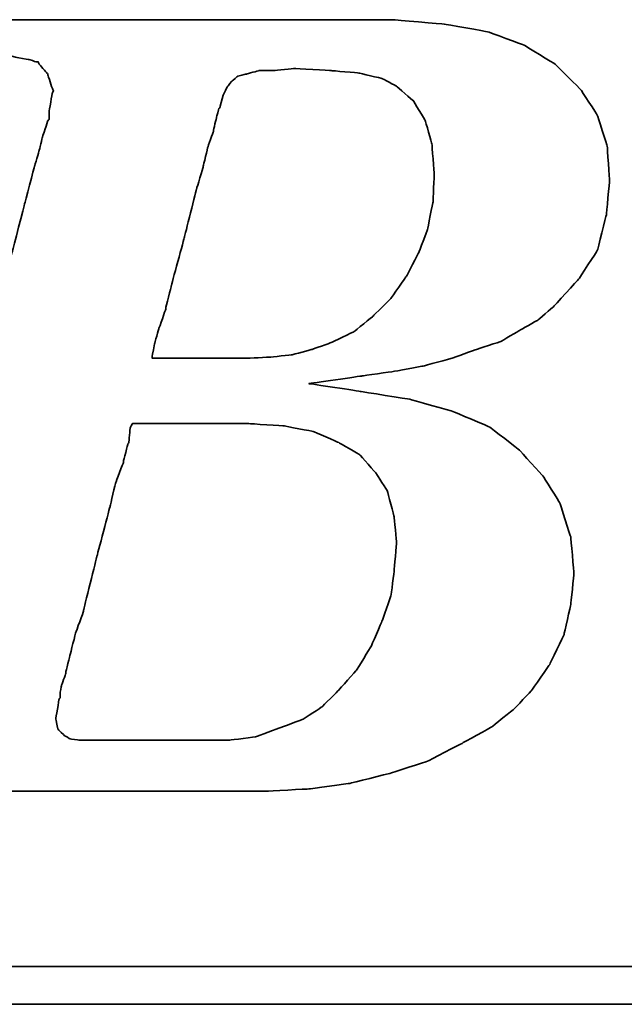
# Model space of a CAD drawing. Header units: inches. Extents: x 52 to 416, y 74 to 247.
# Tile 32 of 63: x 281.58 to 284.23, y 163.38 to 167.7. Entities that reach past the tile are written whole.
import ezdxf

# ---------------------------------------------------------------- set-up
doc = ezdxf.new("R2010")
doc.units = ezdxf.units.IN
doc.header["$LTSCALE"] = 0.25
doc.layers.add('DIM', color=4, linetype='Continuous')
doc.layers.add('layer 1', color=7, linetype='Continuous')

# ---------------------------------------------------------------- blocks, each defined once
blk = doc.blocks.new('TBI MOTION logo(完整正式版)')
at = {"layer": 'layer 1', "color": 22, "lineweight": 35}
for points, knots in [([(-64.65375, -6.86375), (-64.65375, -6.86375), (-64.84375, -7.29625), (-64.84375, -7.29625), (-64.84375, -7.29625), (-64.84375, -7.29625), (-64.86875, -7.34375), (-64.86875, -7.34375), (-64.86875, -7.34375), (-64.86875, -7.34375), (-64.86875, -7.36875), (-64.86875, -7.36875), (-64.86875, -7.36875), (-64.86875, -7.36875), (-65.15375, -7.65375), (-65.15375, -7.65375), (-65.15375, -7.65375), (-65.15375, -7.65375), (-65.17875, -7.65375), (-65.17875, -7.65375), (-65.17875, -7.65375), (-65.17875, -7.65375), (-65.20375, -7.67875), (-65.20375, -7.67875), (-65.20375, -7.67875), (-65.20375, -7.67875), (-65.58875, -7.87125), (-65.58875, -7.87125), (-65.58875, -7.87125), (-65.58875, -7.87125), (-65.63375, -7.87125), (-65.63375, -7.87125), (-65.63375, -7.87125), (-65.63375, -7.87125), (-65.65875, -7.89375), (-65.65875, -7.89375), (-65.65875, -7.89375), (-65.65875, -7.89375), (-66.09375, -7.94375), (-66.09375, -7.94375), (-66.09375, -7.94375), (-66.09375, -7.94375), (-66.11375, -7.94375), (-66.11375, -7.94375), (-66.11375, -7.94375), (-66.11375, -7.94375), (-66.16375, -7.94375), (-66.16375, -7.94375), (-66.16375, -7.94375), (-66.16375, -7.94375), (-66.30875, -7.94375), (-66.30875, -7.94375), (-66.30875, -7.94375), (-66.30875, -7.94375), (-66.69375, -7.94375), (-66.69375, -7.94375), (-66.69375, -7.94375), (-66.69375, -7.94375), (-67.07375, -7.94375), (-67.07375, -7.94375), (-67.07375, -7.94375), (-67.07375, -7.94375), (-67.12375, -7.94375), (-67.12375, -7.94375), (-67.12375, -7.94375), (-67.12375, -7.94375), (-67.12375, -7.96625), (-67.12375, -7.96625), (-67.12375, -7.96625), (-67.12375, -7.96625), (-67.14875, -7.99125), (-67.14875, -7.99125), (-67.14875, -7.99125), (-67.14875, -7.99125), (-67.24375, -8.34875), (-67.24375, -8.34875), (-67.24375, -8.34875), (-67.24375, -8.34875), (-67.31375, -8.68625), (-67.31375, -8.68625), (-67.31375, -8.68625), (-67.31375, -8.68625), (-67.26875, -8.68625), (-67.26875, -8.68625), (-67.26875, -8.68625), (-67.26875, -8.68625), (-67.07375, -8.68625), (-67.07375, -8.68625), (-67.07375, -8.68625), (-67.07375, -8.68625), (-66.54875, -8.68625), (-66.54875, -8.68625), (-66.54875, -8.68625), (-66.54875, -8.68625), (-65.82625, -8.68625), (-65.82625, -8.68625), (-65.82625, -8.68625), (-65.82625, -8.68625), (-65.01375, -8.68625), (-65.01375, -8.68625), (-65.01375, -8.68625), (-65.01375, -8.68625), (-64.05375, -8.68625), (-64.05375, -8.68625), (-64.05375, -8.68625), (-64.05375, -8.68625), (-62.08375, -8.68625), (-62.08375, -8.68625), (-62.08375, -8.68625), (-62.08375, -8.68625), (-60.06875, -8.68625), (-60.06875, -8.68625), (-60.06875, -8.68625), (-60.06875, -8.68625), (-59.10875, -8.68625), (-59.10875, -8.68625), (-59.10875, -8.68625), (-59.10875, -8.68625), (-58.29375, -8.68625), (-58.29375, -8.68625), (-58.29375, -8.68625), (-58.29375, -8.68625), (-57.57375, -8.68625), (-57.57375, -8.68625), (-57.57375, -8.68625), (-57.57375, -8.68625), (-57.04875, -8.68625), (-57.04875, -8.68625), (-57.04875, -8.68625), (-57.04875, -8.68625), (-56.85375, -8.68625), (-56.85375, -8.68625), (-56.85375, -8.68625), (-56.85375, -8.68625), (-56.70875, -8.68625), (-56.70875, -8.68625), (-56.70875, -8.68625), (-56.70875, -8.68625), (-56.61375, -8.68625), (-56.61375, -8.68625), (-56.61375, -8.68625), (-56.61375, -8.68625), (-56.56875, -8.68625), (-56.56875, -8.68625), (-56.56875, -8.68625), (-56.56875, -8.68625), (-55.65375, -8.63875), (-55.65375, -8.63875), (-55.65375, -8.63875), (-55.65375, -8.63875), (-54.76875, -8.51875), (-54.76875, -8.51875), (-54.76875, -8.51875), (-54.76875, -8.51875), (-53.90375, -8.30375), (-53.90375, -8.30375), (-53.90375, -8.30375), (-53.90375, -8.30375), (-53.08875, -8.03875), (-53.08875, -8.03875), (-53.08875, -8.03875), (-53.08875, -8.03875), (-52.34375, -7.65375), (-52.34375, -7.65375), (-52.34375, -7.65375), (-52.34375, -7.65375), (-51.69875, -7.29625), (-51.69875, -7.29625), (-51.69875, -7.29625), (-51.69875, -7.29625), (-51.21875, -6.91125), (-51.21875, -6.91125), (-51.21875, -6.91125), (-51.21875, -6.91125), (-50.83375, -6.50375), (-50.83375, -6.50375), (-50.83375, -6.50375), (-50.83375, -6.50375), (-50.44875, -5.94875), (-50.44875, -5.94875), (-50.44875, -5.94875), (-50.44875, -5.94875), (-50.13875, -5.30375), (-50.13875, -5.30375), (-50.13875, -5.30375), (-50.13875, -5.30375), (-49.99375, -4.65375), (-49.99375, -4.65375), (-49.99375, -4.65375), (-49.99375, -4.65375), (-49.92375, -3.98375), (-49.92375, -3.98375), (-49.92375, -3.98375), (-49.92375, -3.98375), (-49.99375, -3.19374), (-49.99375, -3.19374), (-49.99375, -3.19374), (-49.99375, -3.19374), (-50.23374, -2.44874), (-50.23374, -2.44874), (-50.23374, -2.44874), (-50.23374, -2.44874), (-50.59375, -1.87374), (-50.59375, -1.87374), (-50.59375, -1.87374), (-50.59375, -1.87374), (-51.09875, -1.31874), (-51.09875, -1.31874), (-51.09875, -1.31874), (-51.09875, -1.31874), (-51.74375, -0.81875), (-51.74375, -0.81875), (-51.74375, -0.81875), (-51.74375, -0.81875), (-52.53875, -0.48125), (-52.53875, -0.48125), (-52.53875, -0.48125), (-52.53875, -0.48125), (-53.47375, -0.21875), (-53.47375, -0.21875), (-53.47375, -0.21875), (-53.47375, -0.21875), (-54.52875, -0.04874), (-54.52875, -0.04874), (-54.52875, -0.04874), (-54.52875, -0.04874), (-55.65375, 0.12125), (-55.65375, 0.12125), (-55.65375, 0.12125), (-55.65375, 0.12125), (-54.50375, 0.28624), (-54.50375, 0.28624), (-54.50375, 0.28624), (-54.50375, 0.28624), (-53.83375, 0.38124), (-53.83375, 0.38124), (-53.83375, 0.38124), (-53.83375, 0.38124), (-53.18375, 0.50125), (-53.18375, 0.50125), (-53.18375, 0.50125), (-53.18375, 0.50125), (-52.55875, 0.66874), (-52.55875, 0.66874), (-52.55875, 0.66874), (-52.55875, 0.66874), (-52.03375, 0.86124), (-52.03375, 0.86124), (-52.03375, 0.86124), (-52.03375, 0.86124), (-51.50374, 1.03124), (-51.50374, 1.03124), (-51.50374, 1.03124), (-51.50374, 1.03124), (-51.09875, 1.27125), (-51.09875, 1.27125), (-51.09875, 1.27125), (-51.09875, 1.27125), (-50.71375, 1.48624), (-50.71375, 1.48624), (-50.71375, 1.48624), (-50.71375, 1.48624), (-50.37625, 1.77625), (-50.37625, 1.77625), (-50.37625, 1.77625), (-50.37625, 1.77625), (-49.82375, 2.37625), (-49.82375, 2.37625), (-49.82375, 2.37625), (-49.82375, 2.37625), (-49.41875, 2.99625), (-49.41875, 2.99625), (-49.41875, 2.99625), (-49.41875, 2.99625), (-49.22375, 3.76625), (-49.22375, 3.76625), (-49.22375, 3.76625), (-49.22375, 3.76625), (-49.15375, 4.50874), (-49.15375, 4.50874), (-49.15375, 4.50874), (-49.15375, 4.50874), (-49.20375, 5.25125), (-49.20375, 5.25125), (-49.20375, 5.25125), (-49.20375, 5.25125), (-49.41875, 5.92625), (-49.41875, 5.92625), (-49.41875, 5.92625), (-49.41875, 5.92625), (-49.77875, 6.47625), (-49.77875, 6.47625), (-49.77875, 6.47625), (-49.77875, 6.47625), (-50.33125, 7.02624), (-50.33125, 7.02624), (-50.33125, 7.02624), (-50.33125, 7.02624), (-51.00125, 7.43625), (-51.00125, 7.43625), (-51.00125, 7.43625), (-51.00125, 7.43625), (-51.79375, 7.72625), (-51.79375, 7.72625), (-51.79375, 7.72625), (-51.79375, 7.72625), (-52.72875, 7.89124), (-52.72875, 7.89124), (-52.72875, 7.89124), (-52.72875, 7.89124), (-53.83375, 7.98625), (-53.83375, 7.98625), (-53.83375, 7.98625), (-53.83375, 7.98625), (-53.92875, 7.98625), (-53.92875, 7.98625), (-53.92875, 7.98625), (-53.92875, 7.98625), (-54.26375, 7.98625), (-54.26375, 7.98625), (-54.26375, 7.98625), (-54.26375, 7.98625), (-54.74375, 7.98625), (-54.74375, 7.98625), (-54.74375, 7.98625), (-54.74375, 7.98625), (-55.36875, 7.98625), (-55.36875, 7.98625), (-55.36875, 7.98625), (-55.36875, 7.98625), (-56.13375, 7.98625), (-56.13375, 7.98625), (-56.13375, 7.98625), (-56.13375, 7.98625), (-56.94875, 7.98625), (-56.94875, 7.98625), (-56.94875, 7.98625), (-56.94875, 7.98625), (-58.77625, 7.98625), (-58.77625, 7.98625), (-58.77625, 7.98625), (-58.77625, 7.98625), (-60.59875, 7.98625), (-60.59875, 7.98625), (-60.59875, 7.98625), (-60.59875, 7.98625), (-61.41375, 7.98625), (-61.41375, 7.98625), (-61.41375, 7.98625), (-61.41375, 7.98625), (-62.17875, 7.98625), (-62.17875, 7.98625), (-62.17875, 7.98625), (-62.17875, 7.98625), (-62.80375, 7.98625), (-62.80375, 7.98625), (-62.80375, 7.98625), (-62.80375, 7.98625), (-63.30625, 7.98625), (-63.30625, 7.98625), (-63.30625, 7.98625), (-63.30625, 7.98625), (-63.57375, 7.98625), (-63.57375, 7.98625), (-63.57375, 7.98625), (-63.57375, 7.98625), (-63.57375, 7.96375), (-63.57375, 7.96375), (-63.57375, 7.96375), (-63.57375, 7.96375), (-63.59875, 7.94125), (-63.59875, 7.94125), (-63.59875, 7.94125), (-63.59875, 7.94125), (-63.69375, 7.55625), (-63.69375, 7.55625), (-63.69375, 7.55625), (-63.69375, 7.55625), (-63.76375, 7.24624), (-63.76375, 7.24624), (-63.76375, 7.24624), (-63.76375, 7.24624), (-63.23875, 7.24624), (-63.23875, 7.24624), (-63.23875, 7.24624), (-63.23875, 7.24624), (-62.75875, 7.24624), (-62.75875, 7.24624), (-62.75875, 7.24624), (-62.75875, 7.24624), (-62.61125, 7.24624), (-62.61125, 7.24624), (-62.61125, 7.24624), (-62.61125, 7.24624), (-62.56625, 7.24624), (-62.56625, 7.24624), (-62.56625, 7.24624), (-62.56625, 7.24624), (-62.22875, 7.24624), (-62.22875, 7.24624), (-62.22875, 7.24624), (-62.22875, 7.24624), (-62.20375, 7.24624), (-62.20375, 7.24624), (-62.20375, 7.24624), (-62.20375, 7.24624), (-62.17875, 7.21875), (-62.17875, 7.21875), (-62.17875, 7.21875), (-62.17875, 7.21875), (-61.96375, 7.17125), (-61.96375, 7.17125), (-61.96375, 7.17125), (-61.96375, 7.17125), (-61.72375, 7.12624), (-61.72375, 7.12624), (-61.72375, 7.12624), (-61.72375, 7.12624), (-61.70375, 7.12624), (-61.70375, 7.12624), (-61.70375, 7.12624), (-61.70375, 7.12624), (-61.55875, 7.07624), (-61.55875, 7.07624), (-61.55875, 7.07624), (-61.55875, 7.07624), (-61.50875, 7.07624), (-61.50875, 7.07624), (-61.50875, 7.07624), (-61.50875, 7.07624), (-61.48375, 7.02624), (-61.48375, 7.02624), (-61.48375, 7.02624), (-61.48375, 7.02624), (-61.31875, 6.83375), (-61.31875, 6.83375), (-61.31875, 6.83375), (-61.31875, 6.83375), (-61.29375, 6.81125), (-61.29375, 6.81125), (-61.29375, 6.81125), (-61.29375, 6.81125), (-61.29375, 6.78625), (-61.29375, 6.78625), (-61.29375, 6.78625), (-61.29375, 6.78625), (-61.19875, 6.50124), (-61.19875, 6.50124), (-61.19875, 6.50124), (-61.19875, 6.50124), (-61.17375, 6.45124), (-61.17375, 6.45124), (-61.17375, 6.45124), (-61.17375, 6.45124), (-61.19875, 6.40625), (-61.19875, 6.40625), (-61.19875, 6.40625), (-61.19875, 6.40625), (-61.26875, 5.99624), (-61.26875, 5.99624), (-61.26875, 5.99624), (-61.26875, 5.99624), (-61.26875, 5.85125), (-61.26875, 5.85125), (-61.26875, 5.85125), (-61.26875, 5.85125), (-61.26875, 5.82625), (-61.26875, 5.82625), (-61.26875, 5.82625), (-61.26875, 5.82625), (-61.29375, 5.80625), (-61.29375, 5.80625), (-61.29375, 5.80625), (-61.29375, 5.80625), (-61.34125, 5.66125), (-61.34125, 5.66125), (-61.34125, 5.66125), (-61.34125, 5.66125), (-61.41375, 5.44625), (-61.41375, 5.44625), (-61.41375, 5.44625), (-61.41375, 5.44625), (-61.48375, 5.15625), (-61.48375, 5.15625), (-61.48375, 5.15625), (-61.48375, 5.15625), (-61.58375, 4.82124), (-61.58375, 4.82124), (-61.58375, 4.82124), (-61.58375, 4.82124), (-61.79875, 4.00375), (-61.79875, 4.00375), (-61.79875, 4.00375), (-61.79875, 4.00375), (-62.05875, 2.99625), (-62.05875, 2.99625), (-62.05875, 2.99625), (-62.05875, 2.99625), (-62.34875, 1.91625), (-62.34875, 1.91625), (-62.34875, 1.91625), (-62.34875, 1.91625), (-62.97375, -0.41124), (-62.97375, -0.41124), (-62.97375, -0.41124), (-62.97375, -0.41124), (-63.59875, -2.75875), (-63.59875, -2.75875), (-63.59875, -2.75875), (-63.59875, -2.75875), (-63.88375, -3.86374), (-63.88375, -3.86374), (-63.88375, -3.86374), (-63.88375, -3.86374), (-64.14875, -4.82374), (-64.14875, -4.82374), (-64.14875, -4.82374), (-64.14875, -4.82374), (-64.36375, -5.64125), (-64.36375, -5.64125), (-64.36375, -5.64125), (-64.36375, -5.64125), (-64.43625, -5.97625), (-64.43625, -5.97625), (-64.43625, -5.97625), (-64.43625, -5.97625), (-64.50875, -6.28625), (-64.50875, -6.28625), (-64.50875, -6.28625), (-64.50875, -6.28625), (-64.50875, -6.30875), (-64.50875, -6.30875), (-64.50875, -6.30875), (-64.50875, -6.30875), (-64.57875, -6.50375), (-64.57875, -6.50375), (-64.57875, -6.50375), (-64.57875, -6.50375), (-64.62875, -6.69625), (-64.62875, -6.69625), (-64.62875, -6.69625), (-64.62875, -6.69625), (-64.62875, -6.76875), (-64.62875, -6.76875), (-64.62875, -6.76875), (-64.62875, -6.76875), (-64.62875, -6.81375), (-64.62875, -6.81375), (-64.62875, -6.81375), (-64.62875, -6.81375), (-64.62875, -6.83875), (-64.62875, -6.83875), (-64.62875, -6.83875), (-64.62875, -6.83875), (-64.65375, -6.86375), (-64.65375, -6.86375)], [0, 0, 0, 0, 0.00719424, 0.00719424, 0.00719424, 0.00719425, 0.01438849, 0.01438849, 0.01438849, 0.0143885, 0.02158273, 0.02158273, 0.02158273, 0.02158274, 0.02877698, 0.02877698, 0.02877698, 0.02877699, 0.03597122, 0.03597122, 0.03597122, 0.03597123, 0.04316547, 0.04316547, 0.04316547, 0.04316548, 0.05035971, 0.05035971, 0.05035971, 0.05035972, 0.05755396, 0.05755396, 0.05755396, 0.05755397, 0.0647482, 0.0647482, 0.0647482, 0.06474821, 0.07194245, 0.07194245, 0.07194245, 0.07194246, 0.07913669, 0.07913669, 0.07913669, 0.0791367, 0.08633094, 0.08633094, 0.08633094, 0.08633095, 0.09352518, 0.09352518, 0.09352518, 0.09352519, 0.10071942, 0.10071942, 0.10071942, 0.10071943, 0.10791367, 0.10791367, 0.10791367, 0.10791368, 0.11510791, 0.11510791, 0.11510791, 0.11510792, 0.12230216, 0.12230216, 0.12230216, 0.12230217, 0.1294964, 0.1294964, 0.1294964, 0.12949641, 0.13669065, 0.13669065, 0.13669065, 0.13669066, 0.14388489, 0.14388489, 0.14388489, 0.1438849, 0.15107914, 0.15107914, 0.15107914, 0.15107915, 0.15827338, 0.15827338, 0.15827338, 0.15827339, 0.16546763, 0.16546763, 0.16546763, 0.16546764, 0.17266187, 0.17266187, 0.17266187, 0.17266188, 0.17985612, 0.17985612, 0.17985612, 0.17985613, 0.18705036, 0.18705036, 0.18705036, 0.18705037, 0.1942446, 0.1942446, 0.1942446, 0.19424461, 0.20143885, 0.20143885, 0.20143885, 0.20143886, 0.20863309, 0.20863309, 0.20863309, 0.2086331, 0.21582734, 0.21582734, 0.21582734, 0.21582735, 0.22302158, 0.22302158, 0.22302158, 0.22302159, 0.23021583, 0.23021583, 0.23021583, 0.23021584, 0.23741007, 0.23741007, 0.23741007, 0.23741008, 0.24460432, 0.24460432, 0.24460432, 0.24460433, 0.25179856, 0.25179856, 0.25179856, 0.25179857, 0.25899281, 0.25899281, 0.25899281, 0.25899282, 0.26618705, 0.26618705, 0.26618705, 0.26618706, 0.27338129, 0.27338129, 0.27338129, 0.2733813, 0.28057554, 0.28057554, 0.28057554, 0.28057555, 0.28776978, 0.28776978, 0.28776978, 0.28776979, 0.29496403, 0.29496403, 0.29496403, 0.29496404, 0.30215827, 0.30215827, 0.30215827, 0.30215828, 0.30935252, 0.30935252, 0.30935252, 0.30935253, 0.31654676, 0.31654676, 0.31654676, 0.31654677, 0.32374101, 0.32374101, 0.32374101, 0.32374102, 0.33093525, 0.33093525, 0.33093525, 0.33093526, 0.3381295, 0.3381295, 0.3381295, 0.33812951, 0.34532374, 0.34532374, 0.34532374, 0.34532375, 0.35251799, 0.35251799, 0.35251799, 0.352518, 0.35971223, 0.35971223, 0.35971223, 0.35971224, 0.36690647, 0.36690647, 0.36690647, 0.36690648, 0.37410072, 0.37410072, 0.37410072, 0.37410073, 0.38129496, 0.38129496, 0.38129496, 0.38129497, 0.38848921, 0.38848921, 0.38848921, 0.38848922, 0.39568345, 0.39568345, 0.39568345, 0.39568346, 0.4028777, 0.4028777, 0.4028777, 0.40287771, 0.41007194, 0.41007194, 0.41007194, 0.41007195, 0.41726619, 0.41726619, 0.41726619, 0.4172662, 0.42446043, 0.42446043, 0.42446043, 0.42446044, 0.43165468, 0.43165468, 0.43165468, 0.43165469, 0.43884892, 0.43884892, 0.43884892, 0.43884893, 0.44604317, 0.44604317, 0.44604317, 0.44604318, 0.45323741, 0.45323741, 0.45323741, 0.45323742, 0.46043165, 0.46043165, 0.46043165, 0.46043166, 0.4676259, 0.4676259, 0.4676259, 0.46762591, 0.47482014, 0.47482014, 0.47482014, 0.47482015, 0.48201439, 0.48201439, 0.48201439, 0.4820144, 0.48920863, 0.48920863, 0.48920863, 0.48920864, 0.49640288, 0.49640288, 0.49640288, 0.49640289, 0.50359712, 0.50359712, 0.50359712, 0.50359713, 0.51079137, 0.51079137, 0.51079137, 0.51079138, 0.51798561, 0.51798561, 0.51798561, 0.51798562, 0.52517986, 0.52517986, 0.52517986, 0.52517987, 0.5323741, 0.5323741, 0.5323741, 0.53237411, 0.53956835, 0.53956835, 0.53956835, 0.53956836, 0.54676259, 0.54676259, 0.54676259, 0.5467626, 0.55395683, 0.55395683, 0.55395683, 0.55395684, 0.56115108, 0.56115108, 0.56115108, 0.56115109, 0.56834532, 0.56834532, 0.56834532, 0.56834533, 0.57553957, 0.57553957, 0.57553957, 0.57553958, 0.58273381, 0.58273381, 0.58273381, 0.58273382, 0.58992806, 0.58992806, 0.58992806, 0.58992807, 0.5971223, 0.5971223, 0.5971223, 0.59712231, 0.60431655, 0.60431655, 0.60431655, 0.60431656, 0.61151079, 0.61151079, 0.61151079, 0.6115108, 0.61870504, 0.61870504, 0.61870504, 0.61870505, 0.62589928, 0.62589928, 0.62589928, 0.62589929, 0.63309353, 0.63309353, 0.63309353, 0.63309354, 0.64028777, 0.64028777, 0.64028777, 0.64028778, 0.64748201, 0.64748201, 0.64748201, 0.64748202, 0.65467626, 0.65467626, 0.65467626, 0.65467627, 0.6618705, 0.6618705, 0.6618705, 0.66187051, 0.66906475, 0.66906475, 0.66906475, 0.66906476, 0.67625899, 0.67625899, 0.67625899, 0.676259, 0.68345324, 0.68345324, 0.68345324, 0.68345325, 0.69064748, 0.69064748, 0.69064748, 0.69064749, 0.69784173, 0.69784173, 0.69784173, 0.69784174, 0.70503597, 0.70503597, 0.70503597, 0.70503598, 0.71223022, 0.71223022, 0.71223022, 0.71223023, 0.71942446, 0.71942446, 0.71942446, 0.71942447, 0.72661871, 0.72661871, 0.72661871, 0.72661872, 0.73381295, 0.73381295, 0.73381295, 0.73381296, 0.74100719, 0.74100719, 0.74100719, 0.7410072, 0.74820144, 0.74820144, 0.74820144, 0.74820145, 0.75539568, 0.75539568, 0.75539568, 0.75539569, 0.76258993, 0.76258993, 0.76258993, 0.76258994, 0.76978417, 0.76978417, 0.76978417, 0.76978418, 0.77697842, 0.77697842, 0.77697842, 0.77697843, 0.78417266, 0.78417266, 0.78417266, 0.78417267, 0.79136691, 0.79136691, 0.79136691, 0.79136692, 0.79856115, 0.79856115, 0.79856115, 0.79856116, 0.8057554, 0.8057554, 0.8057554, 0.80575541, 0.81294964, 0.81294964, 0.81294964, 0.81294965, 0.82014388, 0.82014388, 0.82014388, 0.82014389, 0.82733813, 0.82733813, 0.82733813, 0.82733814, 0.83453237, 0.83453237, 0.83453237, 0.83453238, 0.84172662, 0.84172662, 0.84172662, 0.84172663, 0.84892086, 0.84892086, 0.84892086, 0.84892087, 0.85611511, 0.85611511, 0.85611511, 0.85611512, 0.86330935, 0.86330935, 0.86330935, 0.86330936, 0.8705036, 0.8705036, 0.8705036, 0.87050361, 0.87769784, 0.87769784, 0.87769784, 0.87769785, 0.88489209, 0.88489209, 0.88489209, 0.8848921, 0.89208633, 0.89208633, 0.89208633, 0.89208634, 0.89928058, 0.89928058, 0.89928058, 0.89928059, 0.90647482, 0.90647482, 0.90647482, 0.90647483, 0.91366906, 0.91366906, 0.91366906, 0.91366907, 0.92086331, 0.92086331, 0.92086331, 0.92086332, 0.92805755, 0.92805755, 0.92805755, 0.92805756, 0.9352518, 0.9352518, 0.9352518, 0.93525181, 0.94244604, 0.94244604, 0.94244604, 0.94244605, 0.94964029, 0.94964029, 0.94964029, 0.9496403, 0.95683453, 0.95683453, 0.95683453, 0.95683454, 0.96402878, 0.96402878, 0.96402878, 0.96402879, 0.97122302, 0.97122302, 0.97122302, 0.97122303, 0.97841727, 0.97841727, 0.97841727, 0.97841728, 0.98561151, 0.98561151, 0.98561151, 0.98561152, 0.99280576, 0.99280576, 0.99280576, 0.99280577, 1, 1, 1, 1]), ([(-57.50375, 6.35625), (-57.50375, 6.35625), (-57.57375, 6.11625), (-57.57375, 6.11625), (-57.57375, 6.11625), (-57.57375, 6.11625), (-57.57375, 6.09125), (-57.57375, 6.09125), (-57.57375, 6.09125), (-57.57375, 6.09125), (-57.59875, 6.06625), (-57.59875, 6.06625), (-57.59875, 6.06625), (-57.59875, 6.06625), (-57.64875, 5.87625), (-57.64875, 5.87625), (-57.64875, 5.87625), (-57.64875, 5.87625), (-57.71875, 5.58875), (-57.71875, 5.58875), (-57.71875, 5.58875), (-57.71875, 5.58875), (-57.71875, 5.56625), (-57.71875, 5.56625), (-57.71875, 5.56625), (-57.71875, 5.56625), (-57.83875, 5.23125), (-57.83875, 5.23125), (-57.83875, 5.23125), (-57.83875, 5.23125), (-57.93625, 4.82124), (-57.93625, 4.82124), (-57.93625, 4.82124), (-57.93625, 4.82124), (-57.93625, 4.79624), (-57.93625, 4.79624), (-57.93625, 4.79624), (-57.93625, 4.79624), (-58.07875, 4.34125), (-58.07875, 4.34125), (-58.07875, 4.34125), (-58.07875, 4.34125), (-58.34375, 3.28625), (-58.34375, 3.28625), (-58.34375, 3.28625), (-58.34375, 3.28625), (-58.62875, 2.23124), (-58.62875, 2.23124), (-58.62875, 2.23124), (-58.62875, 2.23124), (-58.74875, 1.75125), (-58.74875, 1.75125), (-58.74875, 1.75125), (-58.74875, 1.75125), (-58.74875, 1.72625), (-58.74875, 1.72625), (-58.74875, 1.72625), (-58.74875, 1.72625), (-58.89375, 1.31625), (-58.89375, 1.31625), (-58.89375, 1.31625), (-58.89375, 1.31625), (-58.98875, 0.98124), (-58.98875, 0.98124), (-58.98875, 0.98124), (-58.98875, 0.98124), (-59.03875, 0.71625), (-59.03875, 0.71625), (-59.03875, 0.71625), (-59.03875, 0.71625), (-59.03875, 0.66874), (-59.03875, 0.66874), (-59.03875, 0.66874), (-59.03875, 0.66874), (-58.91875, 0.66874), (-58.91875, 0.66874), (-58.91875, 0.66874), (-58.91875, 0.66874), (-58.53375, 0.66874), (-58.53375, 0.66874), (-58.53375, 0.66874), (-58.53375, 0.66874), (-58.10375, 0.66874), (-58.10375, 0.66874), (-58.10375, 0.66874), (-58.10375, 0.66874), (-57.66875, 0.66874), (-57.66875, 0.66874), (-57.66875, 0.66874), (-57.66875, 0.66874), (-57.33375, 0.66874), (-57.33375, 0.66874), (-57.33375, 0.66874), (-57.33375, 0.66874), (-57.09375, 0.66874), (-57.09375, 0.66874), (-57.09375, 0.66874), (-57.09375, 0.66874), (-56.99875, 0.66874), (-56.99875, 0.66874), (-56.99875, 0.66874), (-56.99875, 0.66874), (-56.49375, 0.69374), (-56.49375, 0.69374), (-56.49375, 0.69374), (-56.49375, 0.69374), (-56.01375, 0.74374), (-56.01375, 0.74374), (-56.01375, 0.74374), (-56.01375, 0.74374), (-55.58375, 0.86124), (-55.58375, 0.86124), (-55.58375, 0.86124), (-55.58375, 0.86124), (-55.17375, 1.00624), (-55.17375, 1.00624), (-55.17375, 1.00624), (-55.17375, 1.00624), (-54.67375, 1.24625), (-54.67375, 1.24625), (-54.67375, 1.24625), (-54.67375, 1.24625), (-54.26375, 1.58124), (-54.26375, 1.58124), (-54.26375, 1.58124), (-54.26375, 1.58124), (-53.87875, 1.96374), (-53.87875, 1.96374), (-53.87875, 1.96374), (-53.87875, 1.96374), (-53.54375, 2.44625), (-53.54375, 2.44625), (-53.54375, 2.44625), (-53.54375, 2.44625), (-53.27875, 2.95125), (-53.27875, 2.95125), (-53.27875, 2.95125), (-53.27875, 2.95125), (-53.08875, 3.45124), (-53.08875, 3.45124), (-53.08875, 3.45124), (-53.08875, 3.45124), (-52.96875, 4.05124), (-52.96875, 4.05124), (-52.96875, 4.05124), (-52.96875, 4.05124), (-52.94375, 4.65125), (-52.94375, 4.65125), (-52.94375, 4.65125), (-52.94375, 4.65125), (-52.99375, 5.30125), (-52.99375, 5.30125), (-52.99375, 5.30125), (-52.99375, 5.30125), (-53.13875, 5.80625), (-53.13875, 5.80625), (-53.13875, 5.80625), (-53.13875, 5.80625), (-53.39875, 6.23625), (-53.39875, 6.23625), (-53.39875, 6.23625), (-53.39875, 6.23625), (-53.75875, 6.54875), (-53.75875, 6.54875), (-53.75875, 6.54875), (-53.75875, 6.54875), (-54.07375, 6.71625), (-54.07375, 6.71625), (-54.07375, 6.71625), (-54.07375, 6.71625), (-54.57375, 6.83375), (-54.57375, 6.83375), (-54.57375, 6.83375), (-54.57375, 6.83375), (-55.17375, 6.88625), (-55.17375, 6.88625), (-55.17375, 6.88625), (-55.17375, 6.88625), (-55.96875, 6.93125), (-55.96875, 6.93125), (-55.96875, 6.93125), (-55.96875, 6.93125), (-56.39875, 6.88625), (-56.39875, 6.88625), (-56.39875, 6.88625), (-56.39875, 6.88625), (-56.42125, 6.88625), (-56.42125, 6.88625), (-56.42125, 6.88625), (-56.42125, 6.88625), (-56.73375, 6.88625), (-56.73375, 6.88625), (-56.73375, 6.88625), (-56.73375, 6.88625), (-56.99875, 6.81125), (-56.99875, 6.81125), (-56.99875, 6.81125), (-56.99875, 6.81125), (-57.02375, 6.81125), (-57.02375, 6.81125), (-57.02375, 6.81125), (-57.02375, 6.81125), (-57.18875, 6.76625), (-57.18875, 6.76625), (-57.18875, 6.76625), (-57.18875, 6.76625), (-57.30875, 6.66625), (-57.30875, 6.66625), (-57.30875, 6.66625), (-57.30875, 6.66625), (-57.40875, 6.54875), (-57.40875, 6.54875), (-57.40875, 6.54875), (-57.40875, 6.54875), (-57.50375, 6.35625), (-57.50375, 6.35625)], [0, 0, 0, 0, 0.01851852, 0.01851852, 0.01851852, 0.01851853, 0.03703704, 0.03703704, 0.03703704, 0.03703705, 0.05555556, 0.05555556, 0.05555556, 0.05555557, 0.07407407, 0.07407407, 0.07407407, 0.07407408, 0.09259259, 0.09259259, 0.09259259, 0.0925926, 0.11111111, 0.11111111, 0.11111111, 0.11111112, 0.12962963, 0.12962963, 0.12962963, 0.12962964, 0.14814815, 0.14814815, 0.14814815, 0.14814816, 0.16666667, 0.16666667, 0.16666667, 0.16666668, 0.18518519, 0.18518519, 0.18518519, 0.1851852, 0.2037037, 0.2037037, 0.2037037, 0.20370371, 0.22222222, 0.22222222, 0.22222222, 0.22222223, 0.24074074, 0.24074074, 0.24074074, 0.24074075, 0.25925926, 0.25925926, 0.25925926, 0.25925927, 0.27777778, 0.27777778, 0.27777778, 0.27777779, 0.2962963, 0.2962963, 0.2962963, 0.29629631, 0.31481481, 0.31481481, 0.31481481, 0.31481482, 0.33333333, 0.33333333, 0.33333333, 0.33333334, 0.35185185, 0.35185185, 0.35185185, 0.35185186, 0.37037037, 0.37037037, 0.37037037, 0.37037038, 0.38888889, 0.38888889, 0.38888889, 0.3888889, 0.40740741, 0.40740741, 0.40740741, 0.40740742, 0.42592593, 0.42592593, 0.42592593, 0.42592594, 0.44444444, 0.44444444, 0.44444444, 0.44444445, 0.46296296, 0.46296296, 0.46296296, 0.46296297, 0.48148148, 0.48148148, 0.48148148, 0.48148149, 0.5, 0.5, 0.5, 0.50000001, 0.51851852, 0.51851852, 0.51851852, 0.51851853, 0.53703704, 0.53703704, 0.53703704, 0.53703705, 0.55555556, 0.55555556, 0.55555556, 0.55555557, 0.57407407, 0.57407407, 0.57407407, 0.57407408, 0.59259259, 0.59259259, 0.59259259, 0.5925926, 0.61111111, 0.61111111, 0.61111111, 0.61111112, 0.62962963, 0.62962963, 0.62962963, 0.62962964, 0.64814815, 0.64814815, 0.64814815, 0.64814816, 0.66666667, 0.66666667, 0.66666667, 0.66666668, 0.68518519, 0.68518519, 0.68518519, 0.6851852, 0.7037037, 0.7037037, 0.7037037, 0.70370371, 0.72222222, 0.72222222, 0.72222222, 0.72222223, 0.74074074, 0.74074074, 0.74074074, 0.74074075, 0.75925926, 0.75925926, 0.75925926, 0.75925927, 0.77777778, 0.77777778, 0.77777778, 0.77777779, 0.7962963, 0.7962963, 0.7962963, 0.79629631, 0.81481481, 0.81481481, 0.81481481, 0.81481482, 0.83333333, 0.83333333, 0.83333333, 0.83333334, 0.85185185, 0.85185185, 0.85185185, 0.85185186, 0.87037037, 0.87037037, 0.87037037, 0.87037038, 0.88888889, 0.88888889, 0.88888889, 0.8888889, 0.90740741, 0.90740741, 0.90740741, 0.90740742, 0.92592593, 0.92592593, 0.92592593, 0.92592594, 0.94444444, 0.94444444, 0.94444444, 0.94444445, 0.96296296, 0.96296296, 0.96296296, 0.96296297, 0.98148148, 0.98148148, 0.98148148, 0.98148149, 1, 1, 1, 1]), ([(-61.03125, -6.57375), (-61.03125, -6.57375), (-61.03125, -6.67125), (-61.03125, -6.67125), (-61.03125, -6.67125), (-61.03125, -6.67125), (-61.05375, -6.69625), (-61.05375, -6.69625), (-61.05375, -6.69625), (-61.05375, -6.69625), (-61.12375, -7.12875), (-61.12375, -7.12875), (-61.12375, -7.12875), (-61.12375, -7.12875), (-61.07875, -7.34375), (-61.07875, -7.34375), (-61.07875, -7.34375), (-61.07875, -7.34375), (-60.93375, -7.48875), (-60.93375, -7.48875), (-60.93375, -7.48875), (-60.93375, -7.48875), (-60.81375, -7.55625), (-60.81375, -7.55625), (-60.81375, -7.55625), (-60.81375, -7.55625), (-60.62375, -7.58375), (-60.62375, -7.58375), (-60.62375, -7.58375), (-60.62375, -7.58375), (-60.30875, -7.58375), (-60.30875, -7.58375), (-60.30875, -7.58375), (-60.30875, -7.58375), (-59.97375, -7.58375), (-59.97375, -7.58375), (-59.97375, -7.58375), (-59.97375, -7.58375), (-59.87875, -7.58375), (-59.87875, -7.58375), (-59.87875, -7.58375), (-59.87875, -7.58375), (-59.63625, -7.58375), (-59.63625, -7.58375), (-59.63625, -7.58375), (-59.63625, -7.58375), (-58.96875, -7.58375), (-58.96875, -7.58375), (-58.96875, -7.58375), (-58.96875, -7.58375), (-58.29375, -7.58375), (-58.29375, -7.58375), (-58.29375, -7.58375), (-58.29375, -7.58375), (-58.05375, -7.58375), (-58.05375, -7.58375), (-58.05375, -7.58375), (-58.05375, -7.58375), (-57.98375, -7.58375), (-57.98375, -7.58375), (-57.98375, -7.58375), (-57.98375, -7.58375), (-57.35875, -7.58375), (-57.35875, -7.58375), (-57.35875, -7.58375), (-57.35875, -7.58375), (-56.78375, -7.50875), (-56.78375, -7.50875), (-56.78375, -7.50875), (-56.78375, -7.50875), (-56.27875, -7.31875), (-56.27875, -7.31875), (-56.27875, -7.31875), (-56.27875, -7.31875), (-55.77375, -7.12875), (-55.77375, -7.12875), (-55.77375, -7.12875), (-55.77375, -7.12875), (-55.36875, -6.86375), (-55.36875, -6.86375), (-55.36875, -6.86375), (-55.36875, -6.86375), (-55.00875, -6.50375), (-55.00875, -6.50375), (-55.00875, -6.50375), (-55.00875, -6.50375), (-54.62375, -6.06875), (-54.62375, -6.06875), (-54.62375, -6.06875), (-54.62375, -6.06875), (-54.31375, -5.56875), (-54.31375, -5.56875), (-54.31375, -5.56875), (-54.31375, -5.56875), (-54.07375, -5.01625), (-54.07375, -5.01625), (-54.07375, -5.01625), (-54.07375, -5.01625), (-53.87875, -4.46374), (-53.87875, -4.46374), (-53.87875, -4.46374), (-53.87875, -4.46374), (-53.80875, -3.91375), (-53.80875, -3.91375), (-53.80875, -3.91375), (-53.80875, -3.91375), (-53.75875, -3.31375), (-53.75875, -3.31375), (-53.75875, -3.31375), (-53.75875, -3.31375), (-53.80875, -2.75875), (-53.80875, -2.75875), (-53.80875, -2.75875), (-53.80875, -2.75875), (-53.95375, -2.20875), (-53.95375, -2.20875), (-53.95375, -2.20875), (-53.95375, -2.20875), (-54.19375, -1.82625), (-54.19375, -1.82625), (-54.19375, -1.82625), (-54.19375, -1.82625), (-54.55375, -1.41875), (-54.55375, -1.41875), (-54.55375, -1.41875), (-54.55375, -1.41875), (-55.00875, -1.15125), (-55.00875, -1.15125), (-55.00875, -1.15125), (-55.00875, -1.15125), (-55.56125, -0.91375), (-55.56125, -0.91375), (-55.56125, -0.91375), (-55.56125, -0.91375), (-56.18125, -0.79375), (-56.18125, -0.79375), (-56.18125, -0.79375), (-56.18125, -0.79375), (-56.94875, -0.74374), (-56.94875, -0.74374), (-56.94875, -0.74374), (-56.94875, -0.74374), (-56.99875, -0.74374), (-56.99875, -0.74374), (-56.99875, -0.74374), (-56.99875, -0.74374), (-57.09375, -0.74374), (-57.09375, -0.74374), (-57.09375, -0.74374), (-57.09375, -0.74374), (-57.38375, -0.74374), (-57.38375, -0.74374), (-57.38375, -0.74374), (-57.38375, -0.74374), (-57.76875, -0.74374), (-57.76875, -0.74374), (-57.76875, -0.74374), (-57.76875, -0.74374), (-58.24625, -0.74374), (-58.24625, -0.74374), (-58.24625, -0.74374), (-58.24625, -0.74374), (-58.72875, -0.74374), (-58.72875, -0.74374), (-58.72875, -0.74374), (-58.72875, -0.74374), (-59.20875, -0.74374), (-59.20875, -0.74374), (-59.20875, -0.74374), (-59.20875, -0.74374), (-59.46875, -0.74374), (-59.46875, -0.74374), (-59.46875, -0.74374), (-59.46875, -0.74374), (-59.51625, -0.83875), (-59.51625, -0.83875), (-59.51625, -0.83875), (-59.51625, -0.83875), (-59.54375, -1.15125), (-59.54375, -1.15125), (-59.54375, -1.15125), (-59.54375, -1.15125), (-59.56375, -1.17874), (-59.56375, -1.17874), (-59.56375, -1.17874), (-59.56375, -1.17874), (-59.66375, -1.55875), (-59.66375, -1.55875), (-59.66375, -1.55875), (-59.66375, -1.55875), (-59.66375, -1.58375), (-59.66375, -1.58375), (-59.66375, -1.58375), (-59.66375, -1.58375), (-59.82875, -2.01874), (-59.82875, -2.01874), (-59.82875, -2.01874), (-59.82875, -2.01874), (-59.94875, -2.52125), (-59.94875, -2.52125), (-59.94875, -2.52125), (-59.94875, -2.52125), (-60.23875, -3.62375), (-60.23875, -3.62375), (-60.23875, -3.62375), (-60.23875, -3.62375), (-60.52375, -4.77624), (-60.52375, -4.77624), (-60.52375, -4.77624), (-60.52375, -4.77624), (-60.52375, -4.79874), (-60.52375, -4.79874), (-60.52375, -4.79874), (-60.52375, -4.79874), (-60.69125, -5.25375), (-60.69125, -5.25375), (-60.69125, -5.25375), (-60.69125, -5.25375), (-60.81375, -5.73625), (-60.81375, -5.73625), (-60.81375, -5.73625), (-60.81375, -5.73625), (-60.90875, -6.11875), (-60.90875, -6.11875), (-60.90875, -6.11875), (-60.90875, -6.11875), (-60.90875, -6.14375), (-60.90875, -6.14375), (-60.90875, -6.14375), (-60.90875, -6.14375), (-61.00375, -6.40875), (-61.00375, -6.40875), (-61.00375, -6.40875), (-61.00375, -6.40875), (-61.03125, -6.57375), (-61.03125, -6.57375)], [0, 0, 0, 0, 0.01694915, 0.01694915, 0.01694915, 0.01694916, 0.03389831, 0.03389831, 0.03389831, 0.03389832, 0.05084746, 0.05084746, 0.05084746, 0.05084747, 0.06779661, 0.06779661, 0.06779661, 0.06779662, 0.08474576, 0.08474576, 0.08474576, 0.08474577, 0.10169492, 0.10169492, 0.10169492, 0.10169493, 0.11864407, 0.11864407, 0.11864407, 0.11864408, 0.13559322, 0.13559322, 0.13559322, 0.13559323, 0.15254237, 0.15254237, 0.15254237, 0.15254238, 0.16949153, 0.16949153, 0.16949153, 0.16949154, 0.18644068, 0.18644068, 0.18644068, 0.18644069, 0.20338983, 0.20338983, 0.20338983, 0.20338984, 0.22033898, 0.22033898, 0.22033898, 0.22033899, 0.23728814, 0.23728814, 0.23728814, 0.23728815, 0.25423729, 0.25423729, 0.25423729, 0.2542373, 0.27118644, 0.27118644, 0.27118644, 0.27118645, 0.28813559, 0.28813559, 0.28813559, 0.2881356, 0.30508475, 0.30508475, 0.30508475, 0.30508476, 0.3220339, 0.3220339, 0.3220339, 0.32203391, 0.33898305, 0.33898305, 0.33898305, 0.33898306, 0.3559322, 0.3559322, 0.3559322, 0.35593221, 0.37288136, 0.37288136, 0.37288136, 0.37288137, 0.38983051, 0.38983051, 0.38983051, 0.38983052, 0.40677966, 0.40677966, 0.40677966, 0.40677967, 0.42372881, 0.42372881, 0.42372881, 0.42372882, 0.44067797, 0.44067797, 0.44067797, 0.44067798, 0.45762712, 0.45762712, 0.45762712, 0.45762713, 0.47457627, 0.47457627, 0.47457627, 0.47457628, 0.49152542, 0.49152542, 0.49152542, 0.49152543, 0.50847458, 0.50847458, 0.50847458, 0.50847459, 0.52542373, 0.52542373, 0.52542373, 0.52542374, 0.54237288, 0.54237288, 0.54237288, 0.54237289, 0.55932203, 0.55932203, 0.55932203, 0.55932204, 0.57627119, 0.57627119, 0.57627119, 0.5762712, 0.59322034, 0.59322034, 0.59322034, 0.59322035, 0.61016949, 0.61016949, 0.61016949, 0.6101695, 0.62711864, 0.62711864, 0.62711864, 0.62711865, 0.6440678, 0.6440678, 0.6440678, 0.64406781, 0.66101695, 0.66101695, 0.66101695, 0.66101696, 0.6779661, 0.6779661, 0.6779661, 0.67796611, 0.69491525, 0.69491525, 0.69491525, 0.69491526, 0.71186441, 0.71186441, 0.71186441, 0.71186442, 0.72881356, 0.72881356, 0.72881356, 0.72881357, 0.74576271, 0.74576271, 0.74576271, 0.74576272, 0.76271186, 0.76271186, 0.76271186, 0.76271187, 0.77966102, 0.77966102, 0.77966102, 0.77966103, 0.79661017, 0.79661017, 0.79661017, 0.79661018, 0.81355932, 0.81355932, 0.81355932, 0.81355933, 0.83050847, 0.83050847, 0.83050847, 0.83050848, 0.84745763, 0.84745763, 0.84745763, 0.84745764, 0.86440678, 0.86440678, 0.86440678, 0.86440679, 0.88135593, 0.88135593, 0.88135593, 0.88135594, 0.89830508, 0.89830508, 0.89830508, 0.89830509, 0.91525424, 0.91525424, 0.91525424, 0.91525425, 0.93220339, 0.93220339, 0.93220339, 0.9322034, 0.94915254, 0.94915254, 0.94915254, 0.94915255, 0.96610169, 0.96610169, 0.96610169, 0.9661017, 0.98305085, 0.98305085, 0.98305085, 0.98305086, 1, 1, 1, 1]), ([(75.90875, -9.47875), (75.90875, -9.47875), (75.90875, -12.28625), (75.90875, -12.28625), (75.90875, -12.28625), (75.90875, -12.28625), (75.90875, -12.47875), (75.90875, -12.47875), (75.90875, -12.47875), (75.90875, -12.47875), (75.71625, -12.47875), (75.71625, -12.47875), (75.71625, -12.47875), (75.71625, -12.47875), (-88.32875, -12.47875), (-88.32875, -12.47875), (-88.32875, -12.47875), (-88.32875, -12.47875), (-88.32875, -13.29375), (-88.32875, -13.29375), (-88.32875, -13.29375), (-88.32875, -13.29375), (82.89125, -13.29375), (82.89125, -13.29375), (82.89125, -13.29375), (82.89125, -13.29375), (75.90875, -9.47875), (75.90875, -9.47875)], [0, 0, 0, 0, 0.14285714, 0.14285714, 0.14285714, 0.14285715, 0.28571429, 0.28571429, 0.28571429, 0.2857143, 0.42857143, 0.42857143, 0.42857143, 0.42857144, 0.57142857, 0.57142857, 0.57142857, 0.57142858, 0.71428571, 0.71428571, 0.71428571, 0.71428572, 0.85714286, 0.85714286, 0.85714286, 0.85714287, 1, 1, 1, 1])]:
    blk.add_open_spline(points, degree=3, knots=knots, dxfattribs=at)

msp = doc.modelspace()

# ---------------------------------------------------------------- block references
at = {"layer": 'DIM', "color": 0, "xscale": 0.2031750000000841, "yscale": 0.2031750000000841, "zscale": 0.2031750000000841}
msp.add_blockref('TBI MOTION logo(完整正式版)', (294.1566, 166.0777), dxfattribs=at)

doc.saveas('drawing.dxf')
